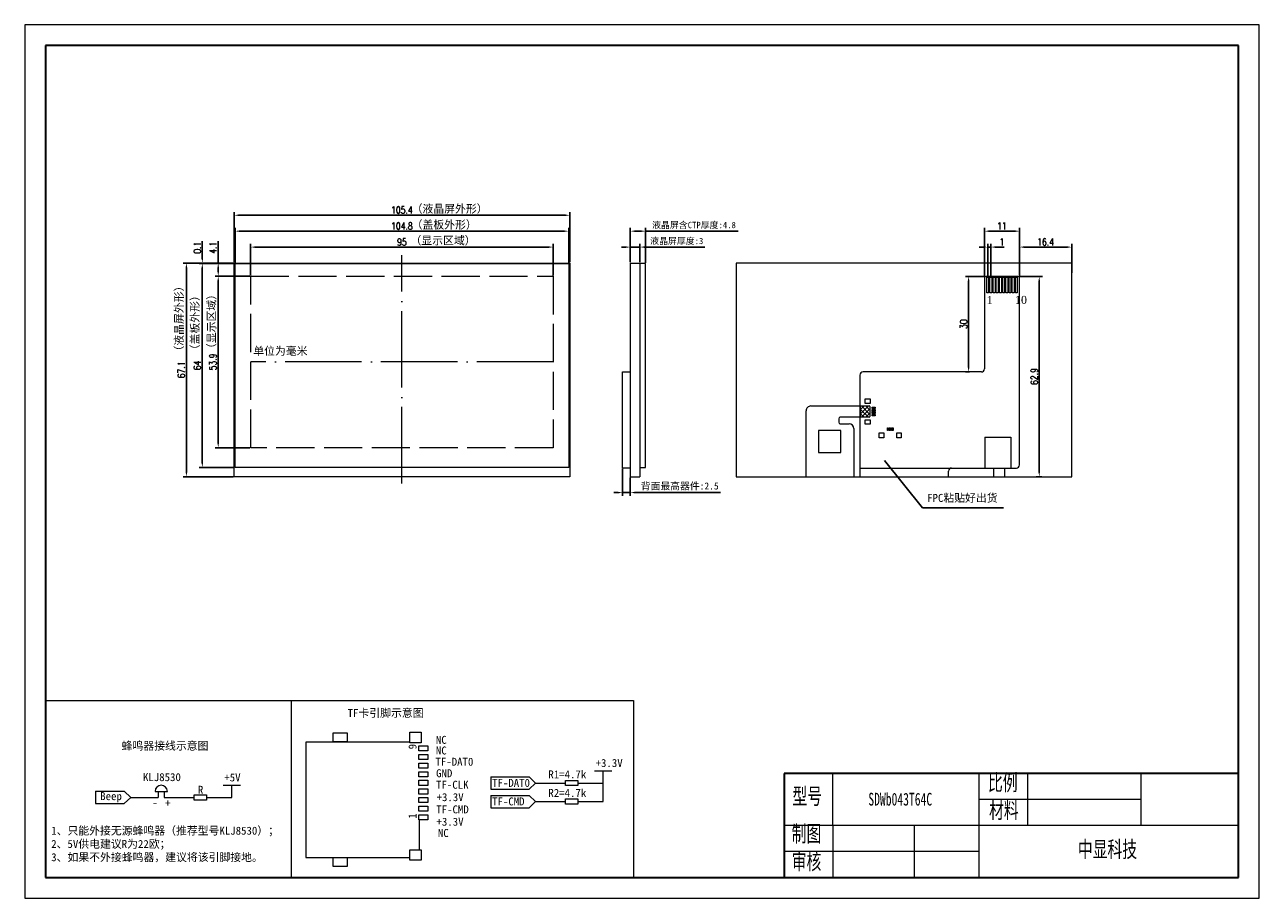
# Model space of a CAD drawing. Header units: millimetres. Extents: x -144 to 1989, y -1632 to -703.
# Tile 2 of 3: x 1213 to 1601, y -977 to -703. Entities that reach past the tile are written whole.
import ezdxf

# ---------------------------------------------------------------- set-up
doc = ezdxf.new("R2010")
doc.units = ezdxf.units.MM
doc.header["$PDSIZE"] = -5
for name, pattern in [('ACAD_ISO02W100', [15, 12, -3]), ('ACAD_ISO04W100', [30, 24, -3, 0, -3]), ('CENTER2', [28.574999, 19.049999, -3.175, 3.175, -3.175])]:
    doc.linetypes.add(name, pattern=pattern)
doc.layers.get('0').update_dxf_attribs({"lineweight": 18})
doc.layers.get('Defpoints').update_dxf_attribs({"lineweight": 18})
for name, color, linetype, lineweight in [('DIM（标注）', 3, 'Continuous', 18), ('thick', 7, 'Continuous', 30), ('thin', 7, 'Continuous', 18), ('标注', 7, 'Continuous', 13), ('粗实线层', 7, 'Continuous', 35), ('细实线层', 7, 'Continuous', 18)]:
    doc.layers.add(name, color=color, linetype=linetype, lineweight=lineweight)
doc.styles.add('ROMANS', font='romans.shx', dxfattribs={"width": 0.8, "bigfont": 'gbcbig.shx'})
doc.styles.get("Standard").update_dxf_attribs({"font": 'txt.shx', "bigfont": 'gbcbig.shx'})
doc.styles.add('TITLE', font='ARIAL.TTF')
doc.styles.add('宋体', font='SimSun.ttf')
doc.styles.add('机械字体', font='SimSun.ttf', dxfattribs={"width": 0.67})
doc.dimstyles.new('ISO-25$0', dxfattribs={"dimscale": 0.8, "dimtxt": 2.75, "dimasz": 1.7, "dimexe": 1.25, "dimexo": 0.3, "dimtad": 1, "dimzin": 0, "dimdsep": 46, "dimtxsty": 'ROMANS', "dimcen": 2, "dimdle": 3.4, "dimclrd": 256, "dimclre": 256, "dimclrt": 256, "dimadec": 0, "dimazin": 0, "dimtfac": 1, "dimtmove": 0, "dimatfit": 3, "dimfxl": 0, "dimtolj": 1, "dimtzin": 0, "dimarcsym": 0})
doc.dimstyles.new('ISO-25$7', dxfattribs={"dimscale": 0.5, "dimtxt": 2.5, "dimasz": 2, "dimexe": 1.25, "dimexo": 0.625, "dimtad": 0, "dimdsep": 46, "dimtxsty": 'TITLE', "dimcen": 2.5, "dimdle": 4, "dimclrd": 256, "dimclre": 256, "dimclrt": 256, "dimadec": 0, "dimazin": 0, "dimtfac": 1, "dimtmove": 0, "dimatfit": 0, "dimfxl": 0, "dimtolj": 1, "dimarcsym": 0})

# ---------------------------------------------------------------- blocks, each defined once
blk = doc.blocks.new('*X38')
at = {"layer": '粗实线层'}
for p, q in [((-287, 200), (-287, -200)), ((287, 200), (-287, 200)), ((287, -200), (287, 200)), ((-287, -200), (287, -200))]:
    blk.add_line(p, q, dxfattribs=at)
at = {"layer": '细实线层'}
for p, q in [((297, 210), (-297, 210)), ((-297, 210), (-297, -210)), ((297, -210), (297, 210)), ((-297, -210), (297, -210))]:
    blk.add_line(p, q, dxfattribs=at)
blk = doc.blocks.new('*D45')
at = {"layer": 'Defpoints', "color": 0, "lineweight": 0}
for p in [(1408.43, -767.97), (1403.63, -777.97), (1408.43, -778.12)]:
    blk.add_point(p, dxfattribs=at)
at = {"layer": '标注', "lineweight": -2}
for p, q in [((1403.63, -777.73), (1403.63, -766.97)), ((1404.99, -767.97), (1407.07, -767.97)), ((1408.43, -777.88), (1408.43, -766.97)), ((1408.43, -767.97), (1437.51, -767.97))]:
    blk.add_line(p, q, dxfattribs=at)
at = {"layer": '标注', "lineweight": 0}
for points in [[(1404.99, -767.74), (1404.99, -768.2), (1403.63, -767.97)], [(1407.07, -767.74), (1407.07, -768.2), (1408.43, -767.97)]]:
    blk.add_solid(points, dxfattribs=at)
at = {"layer": '标注', "lineweight": 0, "insert": (1423.65, -766.15), "char_height": 2, "attachment_point": 5, "style": '宋体'}
blk.add_mtext('\\A1;液晶屏含CTP厚度:4.8', dxfattribs=at)
blk = doc.blocks.new('*D44')
at = {"layer": 'Defpoints', "color": 0, "lineweight": 0}
for p in [(1406.63, -772.97), (1403.63, -777.97), (1406.63, -777.97)]:
    blk.add_point(p, dxfattribs=at)
at = {"layer": '标注', "lineweight": -2}
for p, q in [((1402.27, -772.97), (1400.91, -772.97)), ((1403.63, -777.73), (1403.63, -771.97)), ((1403.63, -772.97), (1406.63, -772.97)), ((1406.63, -777.73), (1406.63, -771.97)), ((1407.99, -772.97), (1427.1, -772.97))]:
    blk.add_line(p, q, dxfattribs=at)
at = {"layer": '标注', "lineweight": 0}
for points in [[(1402.27, -772.74), (1402.27, -773.2), (1403.63, -772.97)], [(1407.99, -772.74), (1407.99, -773.2), (1406.63, -772.97)]]:
    blk.add_solid(points, dxfattribs=at)
at = {"layer": '标注', "lineweight": 0, "insert": (1418.23, -771.15), "char_height": 2, "attachment_point": 5, "style": '宋体'}
blk.add_mtext('\\A1;液晶屏厚度:3', dxfattribs=at)
blk = doc.blocks.new('*D43')
at = {"layer": 'Defpoints', "color": 0, "lineweight": 0}
for p in [(1274.17, -777.97), (1274.28, -777.97), (1274.87, -782.1)]:
    blk.add_point(p, dxfattribs=at)
at = {"layer": '标注', "lineweight": -2}
for p, q in [((1274.17, -777.97), (1274.17, -771.07)), ((1274.04, -777.97), (1273.17, -777.97)), ((1274.17, -780.74), (1274.17, -779.33)), ((1274.63, -782.1), (1273.17, -782.1))]:
    blk.add_line(p, q, dxfattribs=at)
at = {"layer": '标注', "lineweight": 0}
for points in [[(1273.95, -779.33), (1274.4, -779.33), (1274.17, -777.97)], [(1273.95, -780.74), (1274.4, -780.74), (1274.17, -782.1)]]:
    blk.add_solid(points, dxfattribs=at)
at = {"layer": '标注', "lineweight": 0, "insert": (1272.57, -773.16), "char_height": 2.2, "attachment_point": 5, "rotation": 90, "style": 'ROMANS'}
blk.add_mtext('\\A1;4.1', dxfattribs=at)
blk = doc.blocks.new('*D42')
at = {"layer": 'Defpoints', "color": 0, "lineweight": 0}
for p in [(1264.17, -777.97), (1279.17, -777.97), (1279.17, -845.05)]:
    blk.add_point(p, dxfattribs=at)
at = {"layer": '标注', "lineweight": -2}
for p, q in [((1278.93, -777.97), (1263.17, -777.97)), ((1264.17, -843.69), (1264.17, -779.33)), ((1278.93, -845.05), (1263.17, -845.05))]:
    blk.add_line(p, q, dxfattribs=at)
at = {"layer": '标注', "lineweight": 0}
for points in [[(1263.95, -779.33), (1264.4, -779.33), (1264.17, -777.97)], [(1263.95, -843.69), (1264.4, -843.69), (1264.17, -845.05)]]:
    blk.add_solid(points, dxfattribs=at)
at = {"layer": '标注', "lineweight": 0, "insert": (1262.57, -811.51), "char_height": 2.2, "attachment_point": 5, "rotation": 90, "style": 'ROMANS'}
blk.add_mtext('\\A1;67.1', dxfattribs=at)
blk = doc.blocks.new('*D41')
at = {"layer": 'Defpoints', "color": 0, "lineweight": 0}
for p in [(1284.36, -782.1), (1274.17, -835.96), (1284.36, -835.96)]:
    blk.add_point(p, dxfattribs=at)
at = {"layer": '标注', "lineweight": -2}
for p, q in [((1284.12, -782.1), (1273.17, -782.1)), ((1274.17, -783.46), (1274.17, -834.6)), ((1284.12, -835.96), (1273.17, -835.96))]:
    blk.add_line(p, q, dxfattribs=at)
at = {"layer": '标注', "lineweight": 0}
for points in [[(1273.95, -783.46), (1274.4, -783.46), (1274.17, -782.1)], [(1273.95, -834.6), (1274.4, -834.6), (1274.17, -835.96)]]:
    blk.add_solid(points, dxfattribs=at)
at = {"layer": '标注', "lineweight": 0, "insert": (1272.57, -809.03), "char_height": 2.2, "attachment_point": 5, "rotation": 90, "style": 'ROMANS'}
blk.add_mtext('\\A1;53.9', dxfattribs=at)
blk = doc.blocks.new('*D40')
at = {"layer": 'Defpoints', "color": 0, "lineweight": 0}
for p in [(1384.59, -762.97), (1279.17, -777.97), (1384.59, -777.97)]:
    blk.add_point(p, dxfattribs=at)
at = {"layer": '标注', "lineweight": -2}
for p, q in [((1279.17, -777.73), (1279.17, -761.97)), ((1280.53, -762.97), (1383.23, -762.97)), ((1384.59, -777.73), (1384.59, -761.97))]:
    blk.add_line(p, q, dxfattribs=at)
at = {"layer": '标注', "lineweight": 0}
for points in [[(1280.53, -762.74), (1280.53, -763.2), (1279.17, -762.97)], [(1383.23, -762.74), (1383.23, -763.2), (1384.59, -762.97)]]:
    blk.add_solid(points, dxfattribs=at)
at = {"layer": '标注', "lineweight": 0, "insert": (1331.88, -761.37), "char_height": 2.2, "attachment_point": 5, "style": 'ROMANS'}
blk.add_mtext('\\A1;105.4', dxfattribs=at)
blk = doc.blocks.new('*D39')
at = {"layer": 'Defpoints', "color": 0, "lineweight": 0}
for p in [(1379.4, -772.97), (1284.36, -782.1), (1379.4, -782.1)]:
    blk.add_point(p, dxfattribs=at)
at = {"layer": '标注', "lineweight": -2}
for p, q in [((1284.36, -781.86), (1284.36, -771.97)), ((1285.72, -772.97), (1378.04, -772.97)), ((1379.4, -781.86), (1379.4, -771.97))]:
    blk.add_line(p, q, dxfattribs=at)
at = {"layer": '标注', "lineweight": 0}
for points in [[(1285.72, -772.74), (1285.72, -773.2), (1284.36, -772.97)], [(1378.04, -772.74), (1378.04, -773.2), (1379.4, -772.97)]]:
    blk.add_solid(points, dxfattribs=at)
at = {"layer": '标注', "lineweight": 0, "insert": (1331.88, -771.37), "char_height": 2.2, "attachment_point": 5, "style": 'ROMANS'}
blk.add_mtext('\\A1;95', dxfattribs=at)
blk = doc.blocks.new('*D46')
at = {"layer": 'Defpoints', "color": 0, "lineweight": 0}
for p in [(1384.28, -767.97), (1279.48, -778.12), (1384.28, -778.12)]:
    blk.add_point(p, dxfattribs=at)
at = {"layer": '标注', "lineweight": -2}
for p, q in [((1279.48, -777.88), (1279.48, -766.97)), ((1280.84, -767.97), (1382.92, -767.97)), ((1384.28, -777.88), (1384.28, -766.97))]:
    blk.add_line(p, q, dxfattribs=at)
at = {"layer": '标注', "lineweight": 0}
for points in [[(1280.84, -767.74), (1280.84, -768.2), (1279.48, -767.97)], [(1382.92, -767.74), (1382.92, -768.2), (1384.28, -767.97)]]:
    blk.add_solid(points, dxfattribs=at)
at = {"layer": '标注', "lineweight": 0, "insert": (1331.88, -766.37), "char_height": 2.2, "attachment_point": 5, "style": 'ROMANS'}
blk.add_mtext('\\A1;104.8', dxfattribs=at)
blk = doc.blocks.new('*D47')
at = {"layer": 'Defpoints', "color": 0, "lineweight": 0}
for p in [(1279.48, -778.12), (1269.17, -842.12), (1279.48, -842.12)]:
    blk.add_point(p, dxfattribs=at)
at = {"layer": '标注', "lineweight": -2}
for p, q in [((1279.24, -778.12), (1268.17, -778.12)), ((1269.17, -779.48), (1269.17, -840.76)), ((1279.24, -842.12), (1268.17, -842.12))]:
    blk.add_line(p, q, dxfattribs=at)
at = {"layer": '标注', "lineweight": 0}
for points in [[(1268.95, -779.48), (1269.4, -779.48), (1269.17, -778.12)], [(1268.95, -840.76), (1269.4, -840.76), (1269.17, -842.12)]]:
    blk.add_solid(points, dxfattribs=at)
at = {"layer": '标注', "lineweight": 0, "insert": (1267.57, -810.12), "char_height": 2.2, "attachment_point": 5, "rotation": 90, "style": 'ROMANS'}
blk.add_mtext('\\A1;64', dxfattribs=at)
blk = doc.blocks.new('*D48')
at = {"layer": 'Defpoints', "color": 0, "lineweight": 0}
for p in [(1269.17, -777.97), (1270.5, -777.97), (1271.39, -778.12)]:
    blk.add_point(p, dxfattribs=at)
at = {"layer": '标注', "lineweight": -2}
for p, q in [((1269.17, -776.61), (1269.17, -771.06)), ((1270.26, -777.97), (1268.17, -777.97)), ((1271.15, -778.12), (1268.17, -778.12)), ((1269.17, -778.12), (1269.17, -777.97)), ((1269.17, -779.48), (1269.17, -780.84))]:
    blk.add_line(p, q, dxfattribs=at)
at = {"layer": '标注', "lineweight": 0}
for points in [[(1268.95, -776.61), (1269.4, -776.61), (1269.17, -777.97)], [(1268.95, -779.48), (1269.4, -779.48), (1269.17, -778.12)]]:
    blk.add_solid(points, dxfattribs=at)
at = {"layer": '标注', "lineweight": 0, "insert": (1267.57, -773.16), "char_height": 2.2, "attachment_point": 5, "rotation": 90, "style": 'ROMANS'}
blk.add_mtext('\\A1;0.1', dxfattribs=at)
blk = doc.blocks.new('*D49')
at = {"layer": 'Defpoints', "color": 0, "lineweight": 0}
for p in [(1401.23, -842.34), (1403.63, -845.05), (1403.63, -850.05)]:
    blk.add_point(p, dxfattribs=at)
at = {"layer": '标注', "lineweight": -2}
for p, q in [((1401.23, -842.58), (1401.23, -851.05)), ((1403.63, -845.29), (1403.63, -851.05)), ((1399.87, -850.05), (1398.51, -850.05)), ((1401.23, -850.05), (1403.63, -850.05)), ((1404.99, -850.05), (1432.01, -850.05))]:
    blk.add_line(p, q, dxfattribs=at)
at = {"layer": '标注', "lineweight": 0}
for points in [[(1399.87, -849.82), (1399.87, -850.28), (1401.23, -850.05)], [(1404.99, -849.82), (1404.99, -850.28), (1403.63, -850.05)]]:
    blk.add_solid(points, dxfattribs=at)
at = {"layer": '标注', "lineweight": 0, "insert": (1419.18, -848.1), "char_height": 2.2, "attachment_point": 5, "style": '宋体'}
blk.add_mtext('\\A1;背面最高器件:2.5', dxfattribs=at)
blk = doc.blocks.new('*D50')
at = {"layer": 'Defpoints', "color": 0, "lineweight": 0}
for p in [(1516.93, -772.97), (1515.93, -782.37), (1516.93, -782.37)]:
    blk.add_point(p, dxfattribs=at)
at = {"layer": '标注', "lineweight": -2}
for p, q in [((1514.57, -772.97), (1513.21, -772.97)), ((1515.93, -782.13), (1515.93, -771.97)), ((1515.93, -772.97), (1516.93, -772.97)), ((1516.93, -782.13), (1516.93, -771.97)), ((1518.29, -772.97), (1521.07, -772.97))]:
    blk.add_line(p, q, dxfattribs=at)
at = {"layer": '标注', "lineweight": 0}
for points in [[(1514.57, -772.74), (1514.57, -773.2), (1515.93, -772.97)], [(1518.29, -772.74), (1518.29, -773.2), (1516.93, -772.97)]]:
    blk.add_solid(points, dxfattribs=at)
at = {"layer": '标注', "lineweight": 0, "insert": (1520.36, -771.37), "char_height": 2.2, "attachment_point": 5, "style": 'ROMANS'}
blk.add_mtext('\\A1;1', dxfattribs=at)
blk = doc.blocks.new('*D51')
at = {"layer": 'Defpoints', "color": 0, "lineweight": 0}
for p in [(1525.93, -767.97), (1514.93, -782.67), (1525.93, -782.67)]:
    blk.add_point(p, dxfattribs=at)
at = {"layer": '标注', "lineweight": -2}
for p, q in [((1514.93, -782.43), (1514.93, -766.97)), ((1516.29, -767.97), (1524.57, -767.97)), ((1525.93, -782.43), (1525.93, -766.97))]:
    blk.add_line(p, q, dxfattribs=at)
at = {"layer": '标注', "lineweight": 0}
for points in [[(1516.29, -767.74), (1516.29, -768.2), (1514.93, -767.97)], [(1524.57, -767.74), (1524.57, -768.2), (1525.93, -767.97)]]:
    blk.add_solid(points, dxfattribs=at)
at = {"layer": '标注', "lineweight": 0, "insert": (1520.43, -766.37), "char_height": 2.2, "attachment_point": 5, "style": 'ROMANS'}
blk.add_mtext('\\A1;11', dxfattribs=at)
blk = doc.blocks.new('*D52')
at = {"layer": 'Defpoints', "color": 0, "lineweight": 0}
for p in [(1542.32, -772.97), (1525.93, -781.46), (1542.32, -781.3)]:
    blk.add_point(p, dxfattribs=at)
at = {"layer": '标注', "lineweight": -2}
for p, q in [((1525.93, -781.22), (1525.93, -771.97)), ((1527.29, -772.97), (1540.96, -772.97)), ((1542.32, -781.06), (1542.32, -771.97))]:
    blk.add_line(p, q, dxfattribs=at)
at = {"layer": '标注', "lineweight": 0}
for points in [[(1527.29, -772.74), (1527.29, -773.2), (1525.93, -772.97)], [(1540.96, -772.74), (1540.96, -773.2), (1542.32, -772.97)]]:
    blk.add_solid(points, dxfattribs=at)
at = {"layer": '标注', "lineweight": 0, "insert": (1534.13, -771.37), "char_height": 2.2, "attachment_point": 5, "style": 'ROMANS'}
blk.add_mtext('\\A1;16.4', dxfattribs=at)
blk = doc.blocks.new('*D54')
at = {"layer": 'Defpoints', "color": 0, "lineweight": 0}
for p in [(1515.43, -782.17), (1509.93, -812.17), (1510.5, -812.17)]:
    blk.add_point(p, dxfattribs=at)
at = {"layer": '标注', "lineweight": -2}
for p, q in [((1515.19, -782.17), (1508.93, -782.17)), ((1509.93, -783.53), (1509.93, -810.81)), ((1510.26, -812.17), (1508.93, -812.17))]:
    blk.add_line(p, q, dxfattribs=at)
at = {"layer": '标注', "lineweight": 0}
for points in [[(1509.71, -783.53), (1510.16, -783.53), (1509.93, -782.17)], [(1509.71, -810.81), (1510.16, -810.81), (1509.93, -812.17)]]:
    blk.add_solid(points, dxfattribs=at)
at = {"layer": '标注', "lineweight": 0, "insert": (1508.33, -797.17), "char_height": 2.2, "attachment_point": 5, "rotation": 90, "style": 'ROMANS'}
blk.add_mtext('\\A1;30', dxfattribs=at)
blk = doc.blocks.new('*D55')
at = {"layer": 'Defpoints', "color": 0, "lineweight": 0}
for p in [(1525.43, -782.17), (1532.13, -845.05), (1533.14, -845.05)]:
    blk.add_point(p, dxfattribs=at)
at = {"layer": '标注', "lineweight": -2}
for p, q in [((1525.67, -782.17), (1533.13, -782.17)), ((1532.13, -783.53), (1532.13, -843.69)), ((1532.9, -845.05), (1531.13, -845.05))]:
    blk.add_line(p, q, dxfattribs=at)
at = {"layer": '标注', "lineweight": 0}
for points in [[(1531.9, -783.53), (1532.35, -783.53), (1532.13, -782.17)], [(1531.9, -843.69), (1532.35, -843.69), (1532.13, -845.05)]]:
    blk.add_solid(points, dxfattribs=at)
at = {"layer": '标注', "lineweight": 0, "insert": (1530.53, -813.61), "char_height": 2.2, "attachment_point": 5, "rotation": 90, "style": 'ROMANS'}
blk.add_mtext('\\A1;62.9', dxfattribs=at)
blk = doc.blocks.new('TF')
at = {"lineweight": 0}
for p, q in [((-4.774, 14.5), (-0.976, 14.5)), ((-14.7, 13.274), (-14.7, 0)), ((0, 0), (0, 13.25)), ((-14.7, 0), (0, 0))]:
    blk.add_line(p, q, dxfattribs=at)
for points in [[(-15.976, 14.726), (-14.624, 14.726), (-14.624, 13.274), (-15.976, 13.274)], [(-14.226, 15.576), (-13.574, 15.576), (-13.574, 14.424), (-14.226, 14.424)], [(-13.126, 15.576), (-12.474, 15.576), (-12.474, 14.424), (-13.126, 14.424)], [(-12.026, 15.576), (-11.374, 15.576), (-11.374, 14.424), (-12.026, 14.424)], [(-10.926, 15.576), (-10.274, 15.576), (-10.274, 14.424), (-10.926, 14.424)], [(-9.826, 15.576), (-9.174, 15.576), (-9.174, 14.424), (-9.826, 14.424)], [(-8.726, 15.576), (-8.074, 15.576), (-8.074, 14.424), (-8.726, 14.424)], [(-7.626, 15.576), (-6.974, 15.576), (-6.974, 14.424), (-7.626, 14.424)], [(-6.526, 15.576), (-5.874, 15.576), (-5.874, 14.424), (-6.526, 14.424)], [(-5.426, 15.576), (-4.774, 15.576), (-4.774, 14.424), (-5.426, 14.424)], [(-0.976, 14.726), (0.376, 14.726), (0.376, 13.274), (-0.976, 13.274)], [(-15.8715, 5.289), (-14.7285, 5.289), (-14.7285, 3.511), (-15.8715, 3.511)], [(0.0285, 5.289), (1.1715, 5.289), (1.1715, 3.511), (0.0285, 3.511)]]:
    blk.add_lwpolyline(points, close=True, dxfattribs=at)

msp = doc.modelspace()

# ---------------------------------------------------------------- hatches: boundary and pattern name
at = {"lineweight": 0}
h = msp.add_hatch(dxfattribs=at)
h.set_pattern_fill('ANSI37', color=256, scale=0.3, style=0)
h.set_pattern_definition([(225, (10692.4519, 795.1998), (0.67351921, -0.67351921), []), (315, (10692.4519, 795.1998), (0.67351921, 0.67351921), [])])
edge = h.paths.add_edge_path(flags=0)
edge.add_arc((1478.712, -823.054), 0.2, 0, 90)
edge.add_line((1478.712, -822.854), (1475.912, -822.854))
edge.add_line((1475.912, -822.854), (1475.912, -826.354))
edge.add_line((1475.912, -826.354), (1478.712, -826.354))
edge.add_arc((1478.712, -826.154), 0.2, -89.99945, -0.00055)
edge.add_line((1478.912, -826.154), (1478.912, -823.054))
at = {"linetype": 'Continuous', "lineweight": 0}
h = msp.add_hatch(dxfattribs=at)
h.set_pattern_fill('ANGLE', color=256, scale=5, style=0)
h.set_pattern_definition([(0, (0, 0), (0, 34.925), [25.4, -9.525]), (90, (0, 0), (-34.925, 2e-15), [25.4, -9.525])])
edge = h.paths.add_edge_path(flags=0)
edge.add_line((1375.623, -882.856), (1386.623, -882.856))
edge.add_line((1386.623, -882.856), (1386.623, -888.356))
edge.add_arc((1386.123, -888.356), 0.5, -90, 0, ccw=False)
edge.add_line((1386.123, -888.856), (1376.123, -888.856))
edge.add_arc((1376.123, -888.356), 0.5, 180, 270, ccw=False)
edge.add_line((1375.623, -888.356), (1375.623, -882.856))

# ---------------------------------------------------------------- linework, layer by layer
at = {"lineweight": 0}
for p, q in [((1403.629, -777.97), (1403.629, -845.05)), ((1403.629, -777.97), (1406.629, -777.97)), ((1406.629, -777.97), (1406.629, -845.05)), ((1514.932, -782.67), (1514.932, -811.17)), ((1525.432, -782.17), (1515.432, -782.17)), ((1525.932, -841.34), (1525.932, -782.67)), ((1513.932, -812.17), (1476.802, -812.17)), ((1479.666, -824.494), (1479.666, -824.714)), ((1403.629, -845.05), (1406.629, -845.05)), ((1475.804, -842.34), (1475.804, -845.05)), ((1503.592, -845.05), (1503.592, -843.34)), ((1504.592, -842.34), (1524.932, -842.34)), ((1392.4, -937.39), (1397.844, -937.39)), ((1395.122, -947.049), (1395.122, -937.39)), ((1467.308, -954.58), (1467.308, -938.269)), ((1275.751, -941.929), (1281.195, -941.929)), ((1278.473, -945.768), (1278.473, -941.929)), ((1359.78, -939.299), (1359.78, -943.159)), ((1359.78, -939.299), (1371.82, -939.299)), ((1371.82, -939.299), (1373.877, -941.229)), ((1373.877, -941.229), (1371.82, -943.159)), ((1373.877, -941.229), (1383.272, -941.229)), ((1387.124, -941.229), (1395.122, -941.229)), ((1235.597, -943.838), (1235.597, -947.698)), ((1235.597, -943.838), (1244.628, -943.838)), ((1244.628, -943.838), (1246.685, -945.768)), ((1246.685, -945.768), (1244.628, -947.698)), ((1246.685, -945.768), (1255.328, -945.768)), ((1254.351, -943.855), (1258.204, -943.855)), ((1255.328, -943.855), (1255.328, -945.768)), ((1257.227, -943.855), (1257.227, -945.768)), ((1257.227, -945.768), (1266.622, -945.768)), ((1270.475, -945.768), (1278.473, -945.768)), ((1359.78, -943.159), (1371.82, -943.159)), ((1359.78, -945.119), (1371.82, -945.119)), ((1359.78, -945.119), (1359.78, -948.979)), ((1371.82, -945.119), (1373.877, -947.049)), ((1235.597, -947.698), (1244.628, -947.698)), ((1359.78, -948.979), (1371.82, -948.979)), ((1373.877, -947.049), (1371.82, -948.979)), ((1373.877, -947.049), (1383.272, -947.049)), ((1387.124, -947.049), (1395.122, -947.049))]:
    msp.add_line(p, q, dxfattribs=at)
at = {"linetype": 'Continuous', "lineweight": 0}
for p, q in [((1475.804, -813.17), (1475.804, -842.34)), ((1513.943, -812.17), (1476.804, -812.17)), ((1458.864, -845.05), (1458.864, -824.354)), ((1460.364, -822.854), (1478.712, -822.854)), ((1478.912, -823.054), (1478.912, -826.154)), ((1469.112, -826.854), (1469.111, -827.953)), ((1469.611, -828.453), (1472.363, -828.454)), ((1478.712, -826.354), (1469.612, -826.354)), ((1473.863, -829.954), (1473.863, -845.05)), ((1515.064, -832.692), (1523.216, -832.692)), ((1515.064, -832.692), (1515.064, -842.34)), ((1523.216, -832.692), (1523.216, -842.34)), ((1475.804, -842.34), (1515.064, -842.34)), ((1523.216, -842.34), (1524.932, -842.34))]:
    msp.add_line(p, q, dxfattribs=at)
at = {"lineweight": 0, "ltscale": 3}
msp.add_line((1475.912, -822.854), (1475.912, -826.354), dxfattribs=at)
at = {"color": 7, "lineweight": 0}
for p, q in [((1517.854, -845.05), (1517.854, -842.34)), ((1521.354, -845.05), (1521.354, -842.34))]:
    msp.add_line(p, q, dxfattribs=at)
for p, q in [((1297.099, -915.29), (1297.099, -970.891)), ((1404.654, -915.29), (1404.654, -970.891)), ((1452.017, -938.269), (1452.017, -970.891)), ((1286.922, -970.891), (1452.017, -970.891))]:
    msp.add_line(p, q)
at = {"lineweight": 0}
for points in [[(1279.174, -777.97), (1384.594, -777.97), (1384.594, -845.05), (1279.174, -845.05)], [(1384.284, -778.118), (1384.284, -842.118), (1279.484, -842.118), (1279.484, -778.118)], [(1406.629, -842.118), (1408.429, -842.118), (1408.429, -778.118), (1406.629, -778.118)], [(1542.322, -777.97), (1436.902, -777.97), (1436.902, -845.05), (1542.322, -845.05)], [(1515.632, -782.37), (1516.232, -782.37), (1516.232, -787.37), (1515.632, -787.37)], [(1516.632, -782.37), (1517.232, -782.37), (1517.232, -787.37), (1516.632, -787.37)], [(1517.632, -782.37), (1518.232, -782.37), (1518.232, -787.37), (1517.632, -787.37)], [(1518.632, -782.37), (1519.232, -782.37), (1519.232, -787.37), (1518.632, -787.37)], [(1519.632, -782.37), (1520.232, -782.37), (1520.232, -787.37), (1519.632, -787.37)], [(1520.632, -782.37), (1521.232, -782.37), (1521.232, -787.37), (1520.632, -787.37)], [(1521.632, -782.37), (1522.232, -782.37), (1522.232, -787.37), (1521.632, -787.37)], [(1522.632, -782.37), (1523.232, -782.37), (1523.232, -787.37), (1522.632, -787.37)], [(1523.632, -782.37), (1524.232, -782.37), (1524.232, -787.37), (1523.632, -787.37)], [(1524.632, -782.37), (1525.232, -782.37), (1525.232, -787.37), (1524.632, -787.37)], [(1401.229, -812.17), (1403.629, -812.17), (1403.629, -842.34), (1401.229, -842.34)], [(1477.391, -820.654), (1478.961, -820.654), (1478.961, -822.054), (1477.391, -822.054)], [(1479.666, -823.214), (1480.566, -823.214), (1480.566, -823.494), (1479.666, -823.494)], [(1479.666, -823.714), (1480.566, -823.714), (1480.566, -823.994), (1479.666, -823.994)], [(1479.666, -824.214), (1480.566, -824.214), (1480.566, -824.494), (1479.666, -824.494)], [(1479.666, -824.714), (1480.566, -824.714), (1480.566, -824.994), (1479.666, -824.994)], [(1479.666, -825.214), (1480.566, -825.214), (1480.566, -825.494), (1479.666, -825.494)], [(1479.666, -825.714), (1480.566, -825.714), (1480.566, -825.994), (1479.666, -825.994)], [(1477.391, -827.154), (1478.961, -827.154), (1478.961, -828.554), (1477.391, -828.554)], [(1484.422, -829.68), (1484.702, -829.68), (1484.702, -830.58), (1484.422, -830.58)], [(1484.922, -829.68), (1485.202, -829.68), (1485.202, -830.58), (1484.922, -830.58)], [(1485.422, -829.68), (1485.702, -829.68), (1485.702, -830.58), (1485.422, -830.58)], [(1485.922, -829.68), (1486.202, -829.68), (1486.202, -830.58), (1485.922, -830.58)], [(1469.809, -837.505), (1469.809, -830.505), (1462.809, -830.505), (1462.809, -837.505)], [(1481.862, -831.28), (1483.262, -831.28), (1483.262, -832.85), (1481.862, -832.85)], [(1487.362, -831.285), (1488.762, -831.285), (1488.762, -832.855), (1487.362, -832.855)], [(1383.272, -940.417), (1387.124, -940.417), (1387.124, -942.042), (1383.272, -942.042)], [(1266.622, -944.956), (1270.475, -944.956), (1270.475, -946.581), (1266.622, -946.581)], [(1383.272, -946.236), (1387.124, -946.236), (1387.124, -947.862), (1383.272, -947.862)]]:
    msp.add_lwpolyline(points, close=True, dxfattribs=at)
at = {"color": 1, "linetype": 'ACAD_ISO02W100', "lineweight": 0}
msp.add_lwpolyline([(1284.364, -782.1), (1379.404, -782.1), (1379.404, -835.96), (1284.364, -835.96)], close=True, dxfattribs=at)
at = {"lineweight": 0}
for centre, radius, start, end in [((1515.432, -782.67), 0.5, 90, 180), ((1525.432, -782.67), 0.5, 0, 90), ((1513.932, -811.17), 1, 270, 0), ((1524.932, -841.34), 1, 270, 360), ((1504.592, -843.34), 1, 90, 180), ((1256.277, -943.855), 1.926, 360, 180)]:
    msp.add_arc(centre, radius, start, end, dxfattribs=at)
at = {"linetype": 'Continuous', "lineweight": 0}
for centre, radius, start, end in [((1476.804, -813.17), 1, 90, 180), ((1460.364, -824.354), 1.5, 89.99088, 180), ((1478.712, -823.054), 0.2, 0, 90), ((1478.712, -826.154), 0.2, 270, 360), ((1469.611, -827.953), 0.5, 179.99425, 269.98016), ((1469.612, -826.854), 0.5, 90, 179.99425), ((1472.363, -829.954), 1.5, 0, 89.99088)]:
    msp.add_arc(centre, radius, start, end, dxfattribs=at)
at = {"layer": 'thick'}
for p, q in [((1594.734, -938.269), (1452.017, -938.269)), ((1452.017, -938.269), (1452.017, -970.891)), ((1452.017, -938.269), (1452.017, -970.891)), ((1594.734, -970.891), (1594.734, -938.269)), ((1452.017, -970.891), (1594.734, -970.891))]:
    msp.add_line(p, q, dxfattribs=at)
at = {"layer": 'thin'}
for p, q in [((1513.181, -938.269), (1513.181, -970.891)), ((1528.473, -938.269), (1528.473, -954.58)), ((1564.152, -954.58), (1564.152, -938.269)), ((1564.152, -946.425), (1513.181, -946.425)), ((1594.734, -954.58), (1452.017, -954.58)), ((1467.308, -954.58), (1467.308, -970.891)), ((1492.793, -954.58), (1492.793, -970.891)), ((1513.181, -962.735), (1452.017, -962.735))]:
    msp.add_line(p, q, dxfattribs=at)
at = {"layer": '标注', "linetype": 'ACAD_ISO04W100', "lineweight": 0}
for p, q in [((1331.884, -847.159), (1331.884, -775.551)), ((1379.404, -809.03), (1284.364, -809.03))]:
    msp.add_line(p, q, dxfattribs=at)
at = {"layer": '标注', "lineweight": 0}
msp.add_line((1219.895, -915.29), (1404.654, -915.29), dxfattribs=at)

# ---------------------------------------------------------------- block references
at = {"lineweight": 0, "xscale": 2.461593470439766, "yscale": 2.461593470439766, "zscale": 2.461593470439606, "rotation": 270}
msp.add_blockref('TF', (1301.652, -964.562), dxfattribs=at)
at = {"layer": '粗实线层', "lineweight": 0, "xscale": 0.6530298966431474, "yscale": 0.6530298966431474, "zscale": 0.6530298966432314}
msp.add_blockref('*X38', (1407.315, -840.285), dxfattribs=at)

# ---------------------------------------------------------------- texts
at = {"color": 1, "lineweight": 0, "char_height": 2.5, "width": 22.80135, "attachment_point": 1}
for s, insert in [('{\\fSimSun|b0|i0|c134|p49;（液晶屏外形）}', (1334.936, -759.688)), ('{\\fSimSun|b0|i0|c134|p49;（盖板外形）}', (1334.936, -764.688)), ('{\\fSimSun|b0|i0|c134|p49;（显示区域）}', (1334.575, -769.65))]:
    msp.add_mtext(s, dxfattribs=dict(at, insert=insert))
at = {"color": 1, "lineweight": 0, "char_height": 2.5, "width": 22.80135, "attachment_point": 1, "rotation": 90}
for s, insert in [('{\\fSimSun|b0|i0|c134|p49;（液晶屏外形）}', (1260.598, -807.337)), ('{\\fSimSun|b0|i0|c134|p49;（盖板外形）}', (1265.598, -806.94)), ('{\\fSimSun|b0|i0|c134|p49;（显示区域）}', (1270.828, -806.564))]:
    msp.add_mtext(s, dxfattribs=dict(at, insert=insert))
at = {"color": 7, "lineweight": 0, "char_height": 2.5, "attachment_point": 1}
for s, insert, width in [('{\\ftimes new roman|b0|i0|c0|p2;1}', (1515.57, -788.351), 0.96246), ('{\\ftimes new roman|b0|i0|c0|p2;10}', (1524.5, -788.296), 3.13099)]:
    msp.add_mtext(s, dxfattribs=dict(at, insert=insert, width=width))
at = {"lineweight": 0, "char_height": 2.5, "attachment_point": 1}
for s, insert, width in [('{\\fSimSun|b0|i0|c134|p49;单位为毫米}', (1285.172, -804.336), 23.85602), ('{\\fSimSun|b0|i0|c0|p2;TF卡引脚示意图}', (1314.825, -917.988), 29.78651), ('{\\fSimSun|b0|i0|c0|p2;NC}', (1342.547, -926.43), 25.53378), ('{\\fSimSun|b0|i0|c0|p2;蜂鸣器接线示意图}', (1243.816, -928.284), 29.78651), ('{\\fSimSun|b0|i0|c0|p2;NC}', (1342.547, -929.762), 25.53378), ('{\\fSimSun|b0|i0|c0|p2;TF-DAT0}', (1342.42, -933.302), 25.53378), ('{\\fSimSun|b0|i0|c0|p2;+3.3V}', (1392.735, -933.69), 24.79402), ('{\\fSimSun|b0|i0|c0|p2;KLJ8530}', (1250.531, -938.136), 16.12259), ('{\\fSimSun|b0|i0|c0|p2;+5V}', (1276.085, -938.229), 24.79402), ('{\\fSimSun|b0|i0|c0|p2;GND}', (1342.622, -936.911), 25.53378), ('{\\fSimSun|b0|i0|c0|p2;R1=4.7k}', (1377.902, -937.268), 4.49307), ('{\\fSimSun|b0|i0|c0|p2;R}', (1267.79, -942.103), 4.49307), ('{\\fSimSun|b0|i0|c0|p2;TF-CLK}', (1342.605, -940.519), 25.53378), ('{\\fSimSun|b0|i0|c134|p2;TF-DAT0}', (1360.215, -939.934), 9.89669), ('{\\fSimSun|b0|i0|c0|p2;Beep}', (1237.089, -944.098), 9.89669), ('{\\fSimSun|b0|i0|c0|p2;+3.3V}', (1342.771, -944.42), 25.53378), ('{\\fSimSun|b0|i0|c134|p2;TF-CMD}', (1360.215, -945.754), 9.89669), ('{\\fSimSun|b0|i0|c0|p2;R2=4.7k}', (1377.902, -943.088), 4.49307), ('{\\fSimSun|b0|i0|c0|p2;-}', (1253.447, -946.203), 4.49307), ('{\\fSimSun|b0|i0|c0|p2;+}', (1257.472, -946.275), 4.49307), ('{\\fSimSun|b0|i0|c0|p2;TF-CMD}', (1342.675, -948.263), 25.53378), ('{\\fSimSun|b0|i0|c134|p2;+3.3V}', (1342.75, -952.128), 25.53378), ('{\\fSimSun|b0|i0|c0|p2;1、只能外接无源蜂鸣器（推荐型号KLJ8530）；\\P2、5V供电建议R为22欧；\\P3、如果不外接蜂鸣器，建议将该引脚接地。}', (1221.696, -954.946), 94.15476), ('{\\fSimSun|b0|i0|c0|p2;NC}', (1343.18, -955.666), 25.53378)]:
    msp.add_mtext(s, dxfattribs=dict(at, insert=insert, width=width))
at = {"color": 7, "char_height": 2.5, "attachment_point": 1, "rotation": 90}
for s, insert, width in [('{\\fSimSun|b0|i0|c0|p2;9}', (1333.966, -930.663), 1.43056), ('{\\fSimSun|b0|i0|c0|p2;1}', (1333.966, -952.471), 1.01389)]:
    msp.add_mtext(s, dxfattribs=dict(at, insert=insert, width=width))
at = {"layer": 'DIM（标注）', "color": 7, "linetype": 'CENTER2', "lineweight": 0, "insert": (1496.891, -850.465), "char_height": 2.5, "width": 29.54665, "attachment_point": 1, "style": '宋体'}
msp.add_mtext('{\\fSimSun|b0|i0|c134|p1;\\C0;FPC粘贴好出货}', dxfattribs=at)
at = {"layer": 'thick', "attachment_point": 1, "style": '机械字体'}
for s, insert, char_height, width in [('比例', (1516.018, -938.508), 5.0971, 12.94837), ('型号', (1454.586, -942.794), 5.0971, 12.94837), ('SDWb043T64C', (1478.425, -944.303), 4, 37.6337), ('材料', (1516.353, -947.214), 5.0971, 12.94837), ('制图', (1454.359, -954.58), 5.0971, 12.94837), ('中显科技', (1544.248, -959.478), 5.0971, 28.36201), ('审核', (1454.359, -963.286), 5.0971, 12.94837)]:
    msp.add_mtext(s, dxfattribs=dict(at, insert=insert, char_height=char_height, width=width))

# ---------------------------------------------------------------- dimensions: what is measured, and where the dimension line sits
at = {"layer": '标注', "lineweight": 0}
for base, p1, p2, text, override, picture, middle in [((1384.594, -762.97), (1279.174, -777.97), (1384.594, -777.97), '105.4', {"dimsah": 1, "dimtzin": 0}, '*D40', (1331.884, -761.37)), ((1408.429, -767.97), (1403.629, -777.97), (1408.429, -778.118), '液晶屏含CTP厚度:4.8', {"dimtxt": 2.5, "dimtxsty": '宋体', "dimsah": 1}, '*D45', (1423.65, -766.147)), ((1379.404, -772.97), (1284.364, -782.1), (1379.404, -782.1), '95', {"dimsah": 1, "dimtzin": 0}, '*D39', (1331.884, -771.37)), ((1406.629, -772.97), (1403.629, -777.97), (1406.629, -777.97), '液晶屏厚度:3', {"dimtxt": 2.5, "dimtxsty": '宋体', "dimsah": 1}, '*D44', (1418.227, -771.147)), ((1403.629, -850.05), (1401.229, -842.34), (1403.629, -845.05), '背面最高器件:2.5', {"dimtxsty": '宋体'}, '*D49', (1419.181, -848.095))]:
    dim = msp.add_linear_dim(base=base, p1=p1, p2=p2, text=text, dimstyle='ISO-25$0', override=override, dxfattribs=at)
    dim.commit()
    dim.dimension.update_dxf_attribs({"geometry": picture, "text_midpoint": middle})
for base, p1, p2, text, picture, middle in [((1384.284, -767.97), (1279.484, -778.118), (1384.284, -778.118), '104.8', '*D46', (1331.884, -766.37)), ((1525.932, -767.97), (1514.932, -782.67), (1525.932, -782.67), '11', '*D51', (1520.432, -766.37)), ((1516.932, -772.97), (1515.932, -782.37), (1516.932, -782.37), '1', '*D50', (1520.362, -771.37)), ((1542.322, -772.97), (1525.932, -781.457), (1542.322, -781.299), '16.4', '*D52', (1534.127, -771.37))]:
    dim = msp.add_linear_dim(base=base, p1=p1, p2=p2, text=text, dimstyle='ISO-25$0', dxfattribs=at)
    dim.commit()
    dim.dimension.update_dxf_attribs({"geometry": picture, "text_midpoint": middle})
for base, p1, p2, text, picture, middle in [((1269.174, -777.97), (1271.394, -778.118), (1270.502, -777.97), '0.1', '*D48', (1267.574, -773.157)), ((1269.174, -842.118), (1279.484, -778.118), (1279.484, -842.118), '64', '*D47', (1267.574, -810.118)), ((1509.932, -812.17), (1515.432, -782.17), (1510.5, -812.17), '30', '*D54', (1508.332, -797.17)), ((1532.128, -845.05), (1525.432, -782.17), (1533.144, -845.05), '62.9', '*D55', (1530.528, -813.61))]:
    dim = msp.add_linear_dim(base=base, p1=p1, p2=p2, angle=90, text=text, dimstyle='ISO-25$0', dxfattribs=at)
    dim.commit()
    dim.dimension.update_dxf_attribs({"geometry": picture, "text_midpoint": middle})
dim = msp.add_linear_dim(base=(1274.174, -777.97), p1=(1274.874, -782.1), p2=(1274.284, -777.97), angle=90, text='4.1', dimstyle='ISO-25$0', override={"dimsah": 1, "dimtzin": 0}, dxfattribs=at)
dim.commit()
dim.dimension.update_dxf_attribs({"geometry": '*D43', "text_midpoint": (1274.174, -773.158), "dimtype": 160})
for base, p1, p2, text, picture, middle in [((1264.174, -777.97), (1279.174, -845.05), (1279.174, -777.97), '67.1', '*D42', (1262.574, -811.51)), ((1274.174, -835.96), (1284.364, -782.1), (1284.364, -835.96), '53.9', '*D41', (1272.574, -809.03))]:
    dim = msp.add_linear_dim(base=base, p1=p1, p2=p2, angle=90, text=text, dimstyle='ISO-25$0', override={"dimsah": 1, "dimtzin": 0}, dxfattribs=at)
    dim.commit()
    dim.dimension.update_dxf_attribs({"geometry": picture, "text_midpoint": middle})

# ---------------------------------------------------------------- leaders
msp.add_leader([(1483.515, -839.967), (1495.443, -854.824), (1520.856, -854.824)], dimstyle='ISO-25$7', override={"dimgap": 0.625, "dimtad": 0}, dxfattribs=at)

doc.saveas('drawing.dxf')
